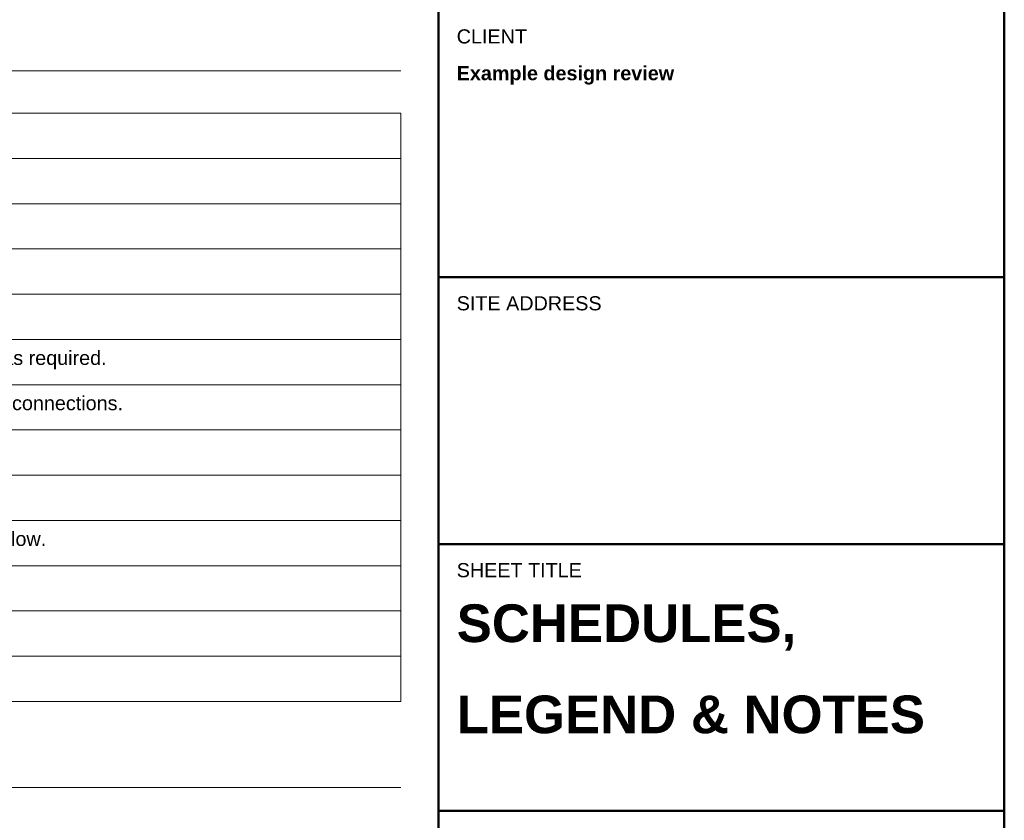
# Model space of a CAD drawing. Header units: inches. Extents: x 0.5 to 35.5, y 0.5 to 23.5.
# Tile 5 of 9: x 29 to 35.5, y 12.9 to 18.2. Entities that reach past the tile are written whole.
import ezdxf

# ---------------------------------------------------------------- set-up
doc = ezdxf.new("R2010")
doc.units = ezdxf.units.IN
doc.header["$MEASUREMENT"] = 0
doc.layers.add('E-ANNO-SCHD', color=7, linetype='Continuous', lineweight=18)
doc.layers.add('E-ANNO-TTLB', color=7, linetype='Continuous', lineweight=50)
doc.styles.add('BOLD', font='arialbd.ttf')
doc.styles.add('MAIN', font='arial.ttf')

msp = doc.modelspace()

# ---------------------------------------------------------------- linework, layer by layer
at = {"layer": 'E-ANNO-SCHD'}
for p, q in [((16.375, 17.83), (31.5, 17.83)), ((16.375, 17.55), (31.5, 17.55)), ((31.5, 17.55), (31.5, 17.25)), ((16.375, 17.25), (31.5, 17.25)), ((16.375, 17.25), (31.5, 17.25)), ((31.5, 17.25), (31.5, 16.95)), ((16.375, 16.95), (31.5, 16.95)), ((16.375, 16.95), (31.5, 16.95)), ((31.5, 16.95), (31.5, 16.65)), ((16.375, 16.65), (31.5, 16.65)), ((16.375, 16.65), (31.5, 16.65)), ((31.5, 16.65), (31.5, 16.35)), ((16.375, 16.35), (31.5, 16.35)), ((16.375, 16.35), (31.5, 16.35)), ((31.5, 16.35), (31.5, 16.05)), ((16.375, 16.05), (31.5, 16.05)), ((16.375, 16.05), (31.5, 16.05)), ((31.5, 16.05), (31.5, 15.75)), ((16.375, 15.75), (31.5, 15.75)), ((16.375, 15.75), (31.5, 15.75)), ((31.5, 15.75), (31.5, 15.45)), ((16.375, 15.45), (31.5, 15.45)), ((16.375, 15.45), (31.5, 15.45)), ((31.5, 15.45), (31.5, 15.15)), ((16.375, 15.15), (31.5, 15.15)), ((16.375, 15.15), (31.5, 15.15)), ((31.5, 15.15), (31.5, 14.85)), ((16.375, 14.85), (31.5, 14.85)), ((16.375, 14.85), (31.5, 14.85)), ((31.5, 14.85), (31.5, 14.55)), ((16.375, 14.55), (31.5, 14.55)), ((16.375, 14.55), (31.5, 14.55)), ((31.5, 14.55), (31.5, 14.25)), ((16.375, 14.25), (31.5, 14.25)), ((16.375, 14.25), (31.5, 14.25)), ((31.5, 14.25), (31.5, 13.95)), ((16.375, 13.95), (31.5, 13.95)), ((16.375, 13.95), (31.5, 13.95)), ((31.5, 13.95), (31.5, 13.65)), ((16.375, 13.65), (31.5, 13.65)), ((16.375, 13.08), (31.5, 13.08))]:
    msp.add_line(p, q, dxfattribs=at)
at = {"layer": 'E-ANNO-TTLB'}
for p, q in [((31.75, 16.4631), (35.5, 16.4631)), ((31.75, 14.6938), (35.5, 14.6938)), ((31.75, 12.9246), (35.5, 12.9246))]:
    msp.add_line(p, q, dxfattribs=at)
for points in [[(0.5, 0.5), (35.5, 0.5), (35.5, 23.5), (0.5, 23.5)], [(31.75, 0.5), (35.5, 0.5), (35.5, 23.5), (31.75, 23.5)]]:
    msp.add_lwpolyline(points, close=True, dxfattribs=at)

# ---------------------------------------------------------------- texts
at = {"layer": 'E-ANNO-SCHD', "style": 'MAIN'}
for s, p in [('Install and commission equipment in accordance with the approved product documentation, project specifications and adopted code. Verify listings and installation conditions before procurement.', (17.3347, 17.0813)), ('Do not parallel power-supply outputs or field conductors unless the listed equipment instructions and applicable rules permit the arrangement. Provide approved distribution and overcurrent protection as required.', (17.3347, 15.8812)), ('Route wired DMX as a daisy chain or through a listed opto-splitter. Terminate the final receiver of each physical segment as required by the receiving equipment instructions. Verify shield and common connections.', (17.3347, 15.5813)), ('Treat DALI bus insulation and routing in accordance with the actual devices and adopted code; do not assume a DALI pair is SELV or may share a raceway solely because its nominal signal voltage is low.', (17.3347, 14.6813))]:
    msp.add_text(s, height=0.09375, dxfattribs=at).set_placement(p)
at = {"layer": 'E-ANNO-TTLB', "style": 'MAIN'}
for s, p in [('CLIENT', (31.87, 18.0123)), ('SITE ADDRESS', (31.87, 16.2431)), ('SHEET TITLE', (31.87, 14.4738))]:
    msp.add_text(s, height=0.09375, dxfattribs=at).set_placement(p)
at = {"layer": 'E-ANNO-TTLB', "attachment_point": 1, "line_spacing_factor": 1.45, "style": 'BOLD'}
for s, insert, char_height, width in [('Example design review', (31.87, 17.8623), 0.09375, 1.529601), ('SCHEDULES,\\PLEGEND & NOTES', (31.87, 14.2938), 0.25, 3.260305)]:
    msp.add_mtext(s, dxfattribs=dict(at, insert=insert, char_height=char_height, width=width))

doc.saveas('drawing.dxf')
